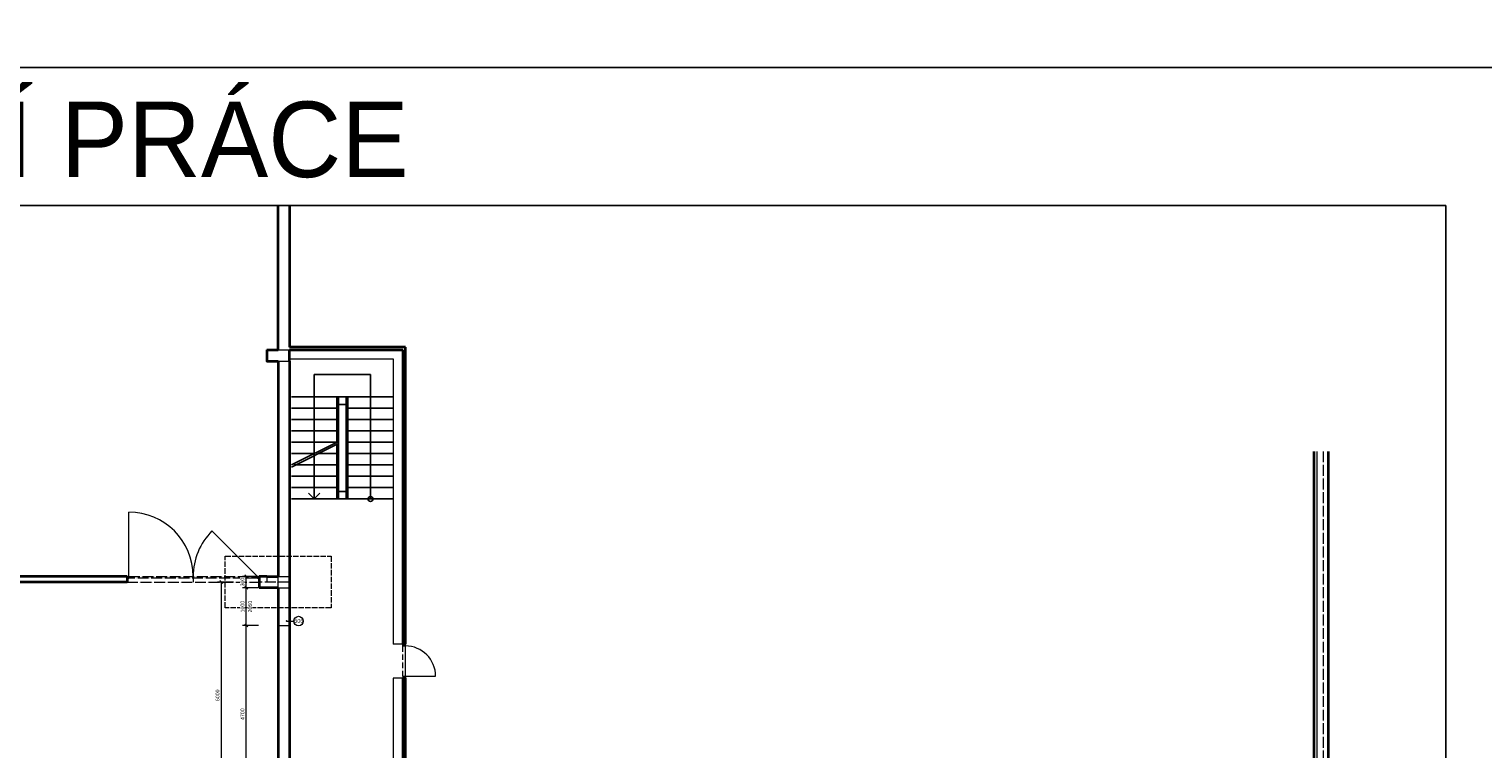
# Model space of a CAD drawing. Header units: millimetres. Extents: x -291499 to 405099, y -171163 to 417446.
# Tile 49 of 256: x -100814 to -62320, y 59558 to 78622. Entities that reach past the tile are written whole.
import ezdxf
from ezdxf.enums import TextEntityAlignment as Align

# ---------------------------------------------------------------- set-up
doc = ezdxf.new("R2010")
doc.units = ezdxf.units.MM
doc.header["$LTSCALE"] = 12
doc.header["$PDMODE"] = 35
doc.header["$PDSIZE"] = -4
for name, pattern in [('ACAD_ISO02W100', [15, 12, -3]), ('ACAD_ISO04W100', [30, 24, -3, 0, -3]), ('ACAD_ISO10W100', [18, 12, -3, 0, -3])]:
    doc.linetypes.add(name, pattern=pattern)
for name, color, linetype, lineweight in [('BP_tenka', 82, 'Continuous', 9), ('BP_tlusta', 92, 'Continuous', 15), ('BP_velmi_tlusta', 92, 'Continuous', 35), ('koty', 6, 'Continuous', 9), ('text', 6, 'Continuous', 9), ('tlusta', 7, 'Continuous', 15), ('velmi_tlusta', 4, 'Continuous', 35)]:
    doc.layers.add(name, color=color, linetype=linetype, lineweight=lineweight)
doc.layers.add('netisk', color=30, linetype='Continuous', plot=False)
doc.styles.add('laplan', font='txt', dxfattribs={"height": 2})
doc.styles.add('laplan N', font='txt')
doc.dimstyles.new('laplan', dxfattribs={"dimscale": 0, "dimtxt": 2, "dimasz": 1.5, "dimexe": 2, "dimexo": 0, "dimgap": 1, "dimtad": 1, "dimdec": 0, "dimrnd": 5, "dimzin": 1, "dimtxsty": 'laplan', "dimblk": 'OBLIQUE', "dimcen": 2, "dimclrd": 256, "dimclre": 256, "dimclrt": 256, "dimadec": 0, "dimazin": 0, "dimtfac": 1, "dimtdec": 0, "dimtmove": 1, "dimatfit": 2, "dimfxl": 6.5, "dimfxlon": 1, "dimtfill": 1, "dimlwd": 13, "dimlwe": -1, "dimarcsym": 0})

# ---------------------------------------------------------------- blocks, each defined once
blk = doc.blocks.new('_OBLIQUE')
at = {"color": 0, "linetype": 'ByBlock'}
blk.add_line((-0.5, -0.5), (0.5, 0.5), dxfattribs=at)
blk = doc.blocks.new('*D1253')
at = {"layer": 'Defpoints', "color": 0, "transparency": 16777216}
for p in [(-90849, 61435), (-90849, 57935), (-90849, 57935), (-82611, 57640)]:
    blk.add_point(p, dxfattribs=at)
at = {"layer": 'koty', "lineweight": 13, "transparency": 16777216}
blk.add_arc((-90849, 57935), 288, 357.9539, 90, dxfattribs=at)
at = {"layer": 'koty', "lineweight": 13, "transparency": 16777216, "xscale": 75, "yscale": 75, "zscale": 75}
for p, rotation in [((-90849, 58223), 179.9999999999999), ((-90561, 57924), 267.9539077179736)]:
    blk.add_blockref('_OBLIQUE', p, dxfattribs=dict(at, rotation=rotation))
at = {"layer": 'koty', "transparency": 16777216, "insert": (-90569, 58205), "char_height": 100, "attachment_point": 5, "rotation": 313.977, "style": 'laplan', "bg_fill": 3, "box_fill_scale": 1.1, "bg_fill_color": 256, "bg_fill_true_color": 13158600, "bg_fill_transparency": 0}
blk.add_mtext('92°', dxfattribs=at)
at = {"layer": 'Defpoints', "color": 0, "transparency": 16777216}
blk.add_point((-90596, 58073), dxfattribs=at)
blk = doc.blocks.new('*D1254')
at = {"layer": 'Defpoints', "color": 0, "transparency": 16777216}
for p in [(-66797, 67439), (-74756, 57360), (-66797, 57075), (-66797, 57075)]:
    blk.add_point(p, dxfattribs=at)
at = {"layer": 'koty', "lineweight": 13, "transparency": 16777216}
blk.add_arc((-66797, 57075), 277, 90, 177.9539, dxfattribs=at)
at = {"layer": 'koty', "lineweight": 13, "transparency": 16777216, "xscale": 75, "yscale": 75, "zscale": 75}
blk.add_blockref('_OBLIQUE', (-66797, 57353), dxfattribs=at)
at = {"layer": 'koty', "lineweight": 13, "transparency": 16777216, "xscale": 75, "yscale": 75, "zscale": 75, "rotation": 267.9539077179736}
blk.add_blockref('_OBLIQUE', (-67074, 57085), dxfattribs=at)
at = {"layer": 'koty', "transparency": 16777216, "insert": (-67059, 57348), "char_height": 100, "attachment_point": 5, "rotation": 43.977, "style": 'laplan', "bg_fill": 3, "box_fill_scale": 1.1, "bg_fill_color": 256, "bg_fill_true_color": 13158600, "bg_fill_transparency": 0}
blk.add_mtext('88°', dxfattribs=at)
at = {"layer": 'Defpoints', "color": 0, "transparency": 16777216}
blk.add_point((-66932, 57317), dxfattribs=at)
blk = doc.blocks.new('*D1278')
at = {"layer": 'Defpoints', "color": 0, "transparency": 16777216}
for p in [(-95063, 62828), (-94219, 62828), (-94519, 58128)]:
    blk.add_point(p, dxfattribs=at)
at = {"layer": 'koty', "transparency": 16777216}
for p, q in [((-94738, 62828), (-95163, 62828)), ((-94738, 58128), (-95163, 58128))]:
    blk.add_line(p, q, dxfattribs=at)
at = {"layer": 'koty', "lineweight": 13, "transparency": 16777216}
blk.add_line((-95063, 58128), (-95063, 62828), dxfattribs=at)
at = {"layer": 'koty', "lineweight": 13, "transparency": 16777216, "xscale": 75, "yscale": 75, "zscale": 75}
for p, rotation in [((-95063, 62828), 90), ((-95063, 58128), 270)]:
    blk.add_blockref('_OBLIQUE', p, dxfattribs=dict(at, rotation=rotation))
at = {"layer": 'koty', "transparency": 16777216, "insert": (-95164, 60478), "char_height": 100, "attachment_point": 5, "rotation": 90, "style": 'laplan', "bg_fill": 3, "box_fill_scale": 1.1, "bg_fill_color": 256, "bg_fill_true_color": 13158600, "bg_fill_transparency": 0}
blk.add_mtext('4700', dxfattribs=at)
blk = doc.blocks.new('*D1279')
at = {"layer": 'Defpoints', "color": 0, "transparency": 16777216}
for p in [(-95063, 63828), (-94219, 63828), (-94219, 62828)]:
    blk.add_point(p, dxfattribs=at)
at = {"layer": 'koty', "transparency": 16777216}
for p, q in [((-94738, 63828), (-95163, 63828)), ((-94738, 62828), (-95163, 62828))]:
    blk.add_line(p, q, dxfattribs=at)
at = {"layer": 'koty', "lineweight": 13, "transparency": 16777216}
blk.add_line((-95063, 62828), (-95063, 63828), dxfattribs=at)
at = {"layer": 'koty', "lineweight": 13, "transparency": 16777216, "xscale": 75, "yscale": 75, "zscale": 75}
for p, rotation in [((-95063, 63828), 90), ((-95063, 62828), 270)]:
    blk.add_blockref('_OBLIQUE', p, dxfattribs=dict(at, rotation=rotation))
at = {"layer": 'koty', "transparency": 16777216, "insert": (-95164, 63328), "char_height": 100, "attachment_point": 5, "rotation": 90, "style": 'laplan', "bg_fill": 3, "box_fill_scale": 1.1, "bg_fill_color": 256, "bg_fill_true_color": 13158600, "bg_fill_transparency": 0}
blk.add_mtext('1000', dxfattribs=at)
at = {"layer": 'koty', "transparency": 16777216, "insert": (-94962, 63328), "char_height": 100, "attachment_point": 5, "rotation": 90, "style": 'laplan', "bg_fill": 3, "box_fill_scale": 1.1, "bg_fill_color": 256, "bg_fill_true_color": 13158600, "bg_fill_transparency": 0}
blk.add_mtext('2050', dxfattribs=at)
blk = doc.blocks.new('*D1280')
at = {"layer": 'Defpoints', "color": 0, "transparency": 16777216}
for p in [(-94719, 64128), (-94219, 63828)]:
    blk.add_point(p, dxfattribs=at)
at = {"layer": 'koty', "transparency": 16777216}
for p, q in [((-94738, 64128), (-95163, 64128)), ((-94738, 63828), (-95163, 63828))]:
    blk.add_line(p, q, dxfattribs=at)
at = {"layer": 'koty', "lineweight": 13, "transparency": 16777216}
blk.add_line((-95063, 63828), (-95063, 64128), dxfattribs=at)
at = {"layer": 'koty', "transparency": 16777216, "insert": (-95164, 63978), "char_height": 100, "attachment_point": 5, "rotation": 90, "style": 'laplan', "bg_fill": 3, "box_fill_scale": 1.1, "bg_fill_color": 256, "bg_fill_true_color": 13158600, "bg_fill_transparency": 0}
blk.add_mtext('300', dxfattribs=at)
at = {"layer": 'Defpoints', "color": 0, "transparency": 16777216}
blk.add_point((-95063, 64128), dxfattribs=at)
at = {"layer": 'koty', "lineweight": 13, "transparency": 16777216, "xscale": 75, "yscale": 75, "zscale": 75}
for p, rotation in [((-95063, 64128), 90), ((-95063, 63828), 270)]:
    blk.add_blockref('_OBLIQUE', p, dxfattribs=dict(at, rotation=rotation))
blk = doc.blocks.new('*D1288')
at = {"layer": 'Defpoints', "color": 0, "transparency": 16777216}
for p in [(-95723, 63978), (-94800, 63978), (-94600, 57978)]:
    blk.add_point(p, dxfattribs=at)
at = {"layer": 'koty', "transparency": 16777216}
for p, q in [((-95398, 63978), (-95823, 63978)), ((-95398, 57978), (-95823, 57978))]:
    blk.add_line(p, q, dxfattribs=at)
at = {"layer": 'koty', "lineweight": 13, "transparency": 16777216}
blk.add_line((-95723, 57978), (-95723, 63978), dxfattribs=at)
at = {"layer": 'koty', "lineweight": 13, "transparency": 16777216, "xscale": 75, "yscale": 75, "zscale": 75}
for p, rotation in [((-95723, 63978), 90), ((-95723, 57978), 270)]:
    blk.add_blockref('_OBLIQUE', p, dxfattribs=dict(at, rotation=rotation))
at = {"layer": 'koty', "transparency": 16777216, "insert": (-95824, 60978), "char_height": 100, "attachment_point": 5, "rotation": 90, "style": 'laplan', "bg_fill": 3, "box_fill_scale": 1.1, "bg_fill_color": 256, "bg_fill_true_color": 13158600, "bg_fill_transparency": 0}
blk.add_mtext('6000', dxfattribs=at)
blk = doc.blocks.new('*U1299')
at = {"color": 0, "linetype": 'ByBlock'}
blk.add_line((0, -6.27), (0, -2.5), dxfattribs=at)
at = {"color": 0, "linetype": 'ByBlock', "ltscale": 200, "const_width": 0.5}
blk.add_lwpolyline([(0.25, -6.27, 1), (-0.25, -6.27, 1)], format="xyb", close=True, dxfattribs=at)
at = {"color": 0, "linetype": 'ByBlock'}
blk.add_circle((0, 0), 2.5, dxfattribs=at)
at = {"color": 0, "linetype": 'ByBlock', "style": 'laplan N', "width": 0.9}
blk.add_attdef('OZNACENI', text='', height=2, rotation=90, dxfattribs=at).set_placement((-0.03, 0), align=Align.MIDDLE_CENTER)

msp = doc.modelspace()

# ---------------------------------------------------------------- linework, layer by layer
for p, q in [((-93269.5, 69477.9), (-93269.5, 66177.9)), ((-93269.5, 69477.9), (-91769.5, 69477.9)), ((-91769.5, 69477.9), (-91769.5, 66177.9)), ((-91169.5, 68877.9), (-93869.5, 68877.9)), ((-93869.5, 68577.9), (-92669.5, 68577.9)), ((-92669.5, 67677.9), (-92669.5, 68877.9)), ((-92619.5, 68877.9), (-92419.5, 68877.9)), ((-92619.5, 68677.9), (-92619.5, 68877.9)), ((-92619.5, 67647), (-92619.5, 68677.9)), ((-92419.5, 68677.9), (-92619.5, 68677.9)), ((-92419.5, 68877.9), (-92419.5, 68677.9)), ((-92419.5, 68827.9), (-92419.5, 66177.9)), ((-92369.5, 68877.9), (-92369.5, 66177.9)), ((-92369.5, 68577.9), (-91169.5, 68577.9)), ((-92669.5, 68277.9), (-93869.5, 68277.9)), ((-91169.5, 68277.9), (-92369.5, 68277.9)), ((-93869.5, 67977.9), (-92669.5, 67977.9)), ((-91169.5, 67977.9), (-92369.5, 67977.9)), ((-93869.5, 67077.9), (-92619.5, 67702.9)), ((-92669.5, 67677.9), (-93869.5, 67677.9)), ((-93869.5, 67022), (-92619.5, 67647)), ((-93869.5, 67377.9), (-93269.5, 67377.9)), ((-93159.5, 67377.9), (-92669.5, 67377.9)), ((-92669.5, 66177.9), (-92669.5, 67622)), ((-92619.5, 66377.9), (-92619.5, 67647)), ((-92369.5, 67677.9), (-91169.5, 67677.9)), ((-91169.5, 67377.9), (-92369.5, 67377.9)), ((-92669.5, 67077.9), (-93797.7, 67077.9)), ((-92369.5, 67077.9), (-91169.5, 67077.9)), ((-93869.5, 66777.9), (-92669.5, 66777.9)), ((-91169.5, 66777.9), (-92369.5, 66777.9)), ((-93869.5, 66477.9), (-92669.5, 66477.9)), ((-93269.5, 66177.9), (-93419.5, 66327.9)), ((-93269.5, 66177.9), (-93119.5, 66327.9)), ((-92619.5, 66377.9), (-92419.5, 66377.9)), ((-92619.5, 66377.9), (-92619.5, 66177.9)), ((-92419.5, 66377.9), (-92419.5, 66177.9)), ((-92369.5, 66477.9), (-91169.5, 66477.9)), ((-93869.5, 66177.9), (-92669.5, 66177.9)), ((-92669.5, 66177.9), (-92369.5, 66177.9)), ((-92419.5, 66177.9), (-92619.5, 66177.9)), ((-92369.5, 66177.9), (-91169.5, 66177.9))]:
    msp.add_line(p, q)
msp.add_circle((-91771.4, 66177.9), 65)
at = {"layer": 'BP_tlusta'}
for p, q in [((-94219.5, 63827.9), (-93919.5, 63827.9)), ((-94219.5, 62827.9), (-93919.5, 62827.9))]:
    msp.add_line(p, q, dxfattribs=at)
at = {"layer": 'BP_velmi_tlusta'}
for p, q in [((-94219.5, 63827.9), (-94219.5, 62827.9)), ((-93919.5, 63827.9), (-93919.5, 62827.9))]:
    msp.add_line(p, q, dxfattribs=at)
at = {"layer": 'koty'}
msp.add_line((-90849.5, 70197.9), (-93919.5, 70197.9), dxfattribs=at)
at = {"layer": 'netisk'}
for p in [(-105073.4, 73946.6), (-63297.9, 26717.2)]:
    msp.add_line(p, (-63297.9, 73946.6), dxfattribs=at)
msp.add_lwpolyline([(-121317.2, 77605.6), (-22987.6, 77605.6), (-22987.6, 23312), (-121317.2, 23312)], close=True, dxfattribs=at)
at = {"layer": 'tlusta'}
for p, q in [((-94219.5, 70127.9), (-93919.5, 70127.9)), ((-94219.5, 69827.9), (-93919.5, 69827.9)), ((-93919.5, 69891.2), (-91169.5, 69891.2)), ((-91169.5, 69891.2), (-91169.5, 62334.6)), ((-66716.6, 67438.7), (-66716.6, 57641.8)), ((-98169.5, 64077.9), (-98169.5, 65827.9)), ((-94769.5, 64127.9), (-95971.5, 65330)), ((-98219.5, 64127.9), (-98169.5, 64127.9)), ((-98219.5, 64077.9), (-98169.5, 64077.9)), ((-96469.5, 64127.9), (-96469.5, 63977.9)), ((-94769.5, 64127.9), (-94719.5, 64127.9)), ((-94769.5, 64127.9), (-94769.5, 64077.9)), ((-94769.5, 64077.9), (-94719.5, 64077.9)), ((-94219.5, 64127.9), (-93919.5, 64127.9)), ((-90919.5, 62334.6), (-91169.5, 62334.6)), ((-91169.5, 61434.6), (-91169.5, 58127.9)), ((-90919.5, 61434.6), (-91169.5, 61434.6))]:
    msp.add_line(p, q, dxfattribs=at)
at = {"layer": 'tlusta', "linetype": 'ACAD_ISO04W100'}
for p, q in [((-94219.5, 63827.9), (-94219.5, 69827.9)), ((-66546.6, 67438.7), (-66546.6, 48321.7)), ((-98219.5, 63977.9), (-105073.4, 63977.9)), ((-98219.5, 63977.9), (-94719.5, 63977.9)), ((-98169.5, 64127.9), (-94769.5, 64127.9)), ((-94769.5, 64077.9), (-98169.5, 64077.9)), ((-93919.5, 63977.9), (-94719.5, 63977.9))]:
    msp.add_line(p, q, dxfattribs=at)
at = {"layer": 'tlusta', "linetype": 'ByBlock'}
for p, q in [((-90919.5, 62284.6), (-90919.5, 62334.6)), ((-90919.5, 62284.6), (-90849.5, 62284.6)), ((-90849.5, 62284.6), (-90849.5, 62334.6)), ((-90849.5, 61484.6), (-90849.5, 62284.6)), ((-90919.5, 61484.6), (-90849.5, 61484.6)), ((-90919.5, 61484.6), (-90919.5, 61434.6)), ((-90849.5, 61484.6), (-90849.5, 61434.6)), ((-90849.5, 61484.6), (-90049.5, 61484.6))]:
    msp.add_line(p, q, dxfattribs=at)
at = {"layer": 'tlusta', "linetype": 'ACAD_ISO10W100'}
msp.add_line((-90919.5, 61484.6), (-90919.5, 62284.6), dxfattribs=at)
at = {"layer": 'tlusta', "linetype": 'ACAD_ISO02W100'}
msp.add_lwpolyline([(-92818.8, 63296.7), (-95620.1, 63296.7), (-95620.1, 64659.1), (-92818.8, 64659.1)], close=True, dxfattribs=at)
at = {"layer": 'tlusta'}
msp.add_lwpolyline([(-94519.5, 64127.9), (-94519.5, 63977.9)], dxfattribs=at)
for centre, start, end in [((-98169.5, 64127.9), 0, 90), ((-94769.5, 64127.9), 135, 180)]:
    msp.add_arc(centre, 1700, start, end, dxfattribs=at)
at = {"layer": 'tlusta', "linetype": 'ByBlock'}
msp.add_arc((-90849.5, 61484.6), 800, 0, 90, dxfattribs=at)
at = {"layer": 'velmi_tlusta'}
for p, q in [((-94219.5, 70127.9), (-94219.5, 73946.6)), ((-93919.5, 73946.6), (-93919.5, 70197.9)), ((-94519.5, 70127.9), (-94219.5, 70127.9)), ((-90849.5, 70197.9), (-93919.5, 70197.9)), ((-93919.5, 70127.9), (-90919.5, 70127.9)), ((-93919.5, 69827.9), (-93919.5, 70127.9)), ((-90919.5, 70127.9), (-90919.5, 62334.6)), ((-90849.5, 62334.6), (-90849.5, 70197.9)), ((-94219.5, 69827.9), (-94219.5, 64127.9)), ((-93919.5, 69827.9), (-93919.5, 64427.9)), ((-66796.6, 67438.7), (-66796.6, 57075.3)), ((-66416.6, 67438.7), (-66416.6, 57641.8)), ((-93919.5, 64427.9), (-93919.5, 63827.9)), ((-98219.5, 64127.9), (-102619.5, 64127.9)), ((-98219.5, 63977.9), (-102619.5, 63977.9)), ((-98219.5, 64127.9), (-98219.5, 63977.9)), ((-94719.5, 64127.9), (-94719.5, 63827.9)), ((-94519.5, 64127.9), (-94719.5, 64127.9)), ((-94519.5, 64127.9), (-94219.5, 64127.9)), ((-94219.5, 63827.9), (-94719.5, 63827.9)), ((-94219.5, 62827.9), (-94219.5, 58127.9)), ((-93919.5, 62827.9), (-93919.5, 58127.9)), ((-90919.5, 62334.6), (-90849.5, 62334.6)), ((-90919.5, 61434.6), (-90919.5, 58127.9)), ((-90919.5, 61434.6), (-90849.5, 61434.6)), ((-90849.5, 57934.6), (-90849.5, 61434.6))]:
    msp.add_line(p, q, dxfattribs=at)
msp.add_lwpolyline([(-94519.5, 70127.9), (-94519.5, 69827.9), (-94219.5, 69827.9)], dxfattribs=at)

# ---------------------------------------------------------------- block references
at = {"layer": 'BP_tenka', "xscale": 50, "yscale": 50, "zscale": 50, "rotation": 270}
msp.add_blockref('*U1299', (-93679.3, 62945.2), dxfattribs=at).add_auto_attribs({'OZNACENI': 'B06'})

# ---------------------------------------------------------------- texts
at = {"layer": 'netisk', "insert": (-120487, 76700.5), "char_height": 2000, "attachment_point": 1, "style": 'laplan N'}
msp.add_mtext_dynamic_manual_height_columns('1NP - BOURACÍ PRÁCE', width=44352.211, gutter_width=500, heights=[0], dxfattribs=at)
at = {"layer": 'text', "char_height": 150, "attachment_point": 1, "rotation": 90, "style": 'laplan N'}
for insert in [(-97227.3, 51657.9), (-95209, 34432.1)]:
    msp.add_mtext_dynamic_manual_height_columns('\\pi1880.72915;SKLADOVACÍ HALA\\P\\pi2434.22915;(MLÝN)', width=5545.815, gutter_width=500, heights=[0], dxfattribs=dict(at, insert=insert))

# ---------------------------------------------------------------- next in the draw order: dimensions: what is measured, and where the dimension line sits
at = {"layer": 'koty'}
for base, line1, line2, picture, middle in [((-66932.4, 57317.1), ((-66796.6, 67438.7), (-66796.6, 57075.3)), ((-66796.6, 57075.3), (-74756.5, 57359.6)), '*D1254', (-67059.4, 57347.6)), ((-90596.4, 58072.8), ((-82611.5, 57640.3), (-90849.5, 57934.6)), ((-90849.5, 57934.6), (-90849.5, 61434.6)), '*D1253', (-90569.2, 58205))]:
    dim = msp.add_angular_dim_2l(base=base, line1=line1, line2=line2, dimstyle='laplan', override={"dimscale": 0}, dxfattribs=at)
    dim.commit()
    dim.dimension.update_dxf_attribs({"geometry": picture, "text_midpoint": middle})
dim = msp.add_linear_dim(base=(-95062.5, 62827.9), p1=(-94519.5, 58127.9), p2=(-94219.5, 62827.9), angle=90, dimstyle='laplan', dxfattribs=at)
dim.commit()
dim.dimension.update_dxf_attribs({"geometry": '*D1278', "text_midpoint": (-95163.5, 60477.9)})

# ---------------------------------------------------------------- next in the draw order: dimensions: what is measured, and where the dimension line sits
dim = msp.add_linear_dim(base=(-95062.5, 63827.9), p1=(-94219.5, 62827.9), p2=(-94219.5, 63827.9), angle=90, text='<>\\X2050', dimstyle='laplan', dxfattribs=at)
dim.commit()
dim.dimension.update_dxf_attribs({"geometry": '*D1279', "text_midpoint": (-95062.5, 63327.9)})

# ---------------------------------------------------------------- next in the draw order: dimensions: what is measured, and where the dimension line sits
dim = msp.add_linear_dim(base=(-95062.5, 64127.9), p1=(-94219.5, 63827.9), p2=(-94719.5, 64127.9), angle=90, dimstyle='laplan', dxfattribs=at)
dim.commit()
dim.dimension.update_dxf_attribs({"geometry": '*D1280', "text_midpoint": (-95062.5, 63977.9), "dimtype": 160})

# ---------------------------------------------------------------- next in the draw order: dimensions: what is measured, and where the dimension line sits
dim = msp.add_linear_dim(base=(-95723.3, 63977.9), p1=(-94600.1, 57977.9), p2=(-94800.1, 63977.9), angle=90, dimstyle='laplan', dxfattribs=at)
dim.commit()
dim.dimension.update_dxf_attribs({"geometry": '*D1288', "text_midpoint": (-95824.3, 60977.9)})

doc.saveas('drawing.dxf')
